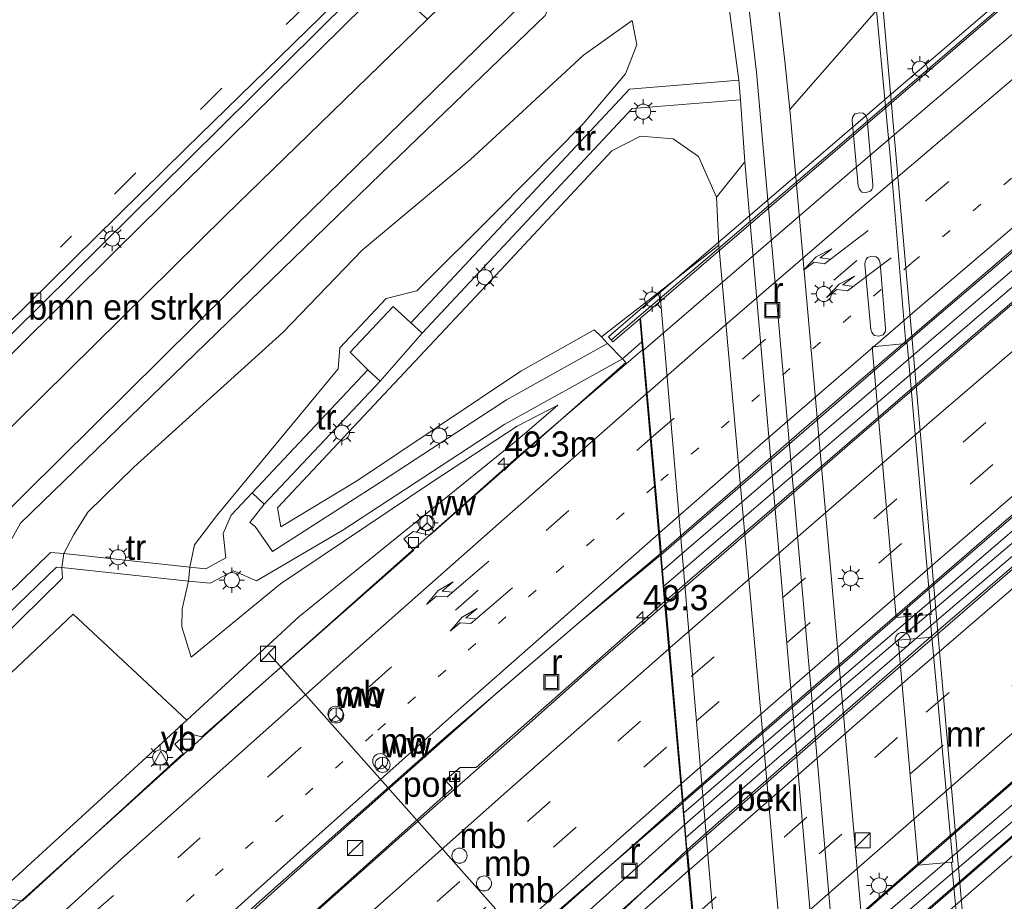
# Model space of a CAD drawing. Header units: millimetres. Extents: x 82463 to 85160, y 450000 to 452470.
# Tile 27 of 98: x 83348 to 83445, y 450787 to 450875. Entities that reach past the tile are written whole.
import ezdxf
from ezdxf.enums import TextEntityAlignment as Align

# ---------------------------------------------------------------- set-up
doc = ezdxf.new("R2010")
doc.units = ezdxf.units.MM
doc.linetypes.add('13strp', pattern=[4, 1, -3])
doc.linetypes.add('39strp', pattern=[12, 3, -9])
for name, color, linetype, lineweight in [('af-b1-rasterhekwerk', 8, 'hekwerk', 18), ('af-b5-muur', 8, 'muur', 18), ('as-bs-kilometr', 13, 'Continuous', 18), ('bp-b5-bomenstruiken', 93, 'Continuous', 18), ('bp-b5-struiken', 93, 'Continuous', 18), ('bw-bs-drip', 8, 'Continuous', 18), ('bw-bs-portaal', 8, 'Continuous', 18), ('bw-bs-rona', 8, 'Continuous', 18), ('gr-b1-geleiderail', 213, 'geleiderail', 18), ('gr-bs-geleiderail', 213, 'geleiderail', 18), ('gw-bs-insteekwatergang', 93, 'Continuous', 18), ('gw-bs-kruinlijn', 93, 'Continuous', 18), ('gw-bs-teenlijn', 93, 'Continuous', 18), ('kw-b6-viaduct', 173, 'Continuous', 18), ('mk-b1-13streep 0.45', 8, '13strp', 18), ('mk-b1-39streep 0.15', 8, '39strp', 18), ('mk-b1-pijlre750', 8, 'Continuous', 18), ('mk-b1-streep 0.15', 8, 'Continuous', 18), ('mk-bs-13streep 0.45', 8, '13strp', 18), ('mk-bs-39streep 0.15', 8, '39strp', 18), ('mk-bs-pijlre750', 8, 'Continuous', 18), ('mk-bs-streep 0.15', 8, 'Continuous', 18), ('og-b1-inrichtingselement', 253, 'Continuous', 18), ('og-b1-terreinafscheiding', 253, 'Continuous', 18), ('og-b5-bebouwing', 173, 'Continuous', 18), ('og-b5-bekleding', 253, 'Continuous', 18), ('og-b5-water', 153, 'Continuous', 18), ('og-b6-inrichtingselement', 253, 'Continuous', 18), ('og-bs-inrichtingselement', 253, 'Continuous', 18), ('og-bs-maaiveld', 253, 'Continuous', 18), ('og-bs-terreinafscheiding', 253, 'Continuous', 18), ('vh-b6-verh_soort', 8, 'Continuous', 18), ('wh-bs-kolk', 8, 'Continuous', 18), ('wh-bs-put', 8, 'Continuous', 18), ('wh-bs-waterlijn', 133, 'Continuous', 18), ('wm-b1-lichtmast', 8, 'Continuous', 18), ('wm-b1-lijnverlich', 8, 'lijnverlich', 18), ('wm-bs-lichtmast', 8, 'Continuous', 18), ('wm-bs-lijnverlich', 8, 'lijnverlich', 18), ('wm-bs-verkeersbord', 8, 'Continuous', 18)]:
    doc.layers.add(name, color=color, linetype=linetype, lineweight=lineweight)
doc.layers.add('og-b1-voegovergang', color=10, linetype='Continuous')
doc.styles.add('rtw_iso', font='iso-rtw.shx')
doc.linetypes.add('geleiderail', pattern='A,2,-1,[175,RTW.shx,S=0.5,R=0,X=0,Y=0],-1', length=4)
doc.linetypes.add('hekwerk', pattern='A,7,-1.5,[1,RTW.shx,S=0.75,R=0,X=0,Y=0],-1.5', length=10)
doc.linetypes.add('lijnverlich', pattern='A,0,-5,[22,RTW.shx,S=1,R=0,X=-0.625,Y=0],2.5,-0.5,[3,RTW.shx,S=0.5,R=0,X=0,Y=0],-0.5,2.5,[22,RTW.shx,S=1,R=180,X=0.625,Y=0],-5', length=16)
doc.linetypes.add('muur', pattern='A,8,-1,[6,RTW.shx,S=0.75,R=90,X=0,Y=0],-1', length=10)

# ---------------------------------------------------------------- blocks, each defined once
blk = doc.blocks.new('put')
for p, q in [((0.75, 0.75), (-0.75, 0.75)), ((-0.75, 0.75), (-0.75, -0.75)), ((0.75, -0.75), (0.75, 0.75)), ((-0.75, -0.75), (0.75, -0.75))]:
    blk.add_line(p, q)
blk.add_lwpolyline([(-0.625, 0.625), (0.625, 0.625), (0.625, -0.625), (-0.625, -0.625)], close=True)
blk = doc.blocks.new('dtbattr')
at = {"style": 'rtw_iso'}
blk.add_attdef('TAG', (0.591, 0.868), '', height=2.5, dxfattribs=at)
blk = doc.blocks.new('kolk')
blk.add_lwpolyline([(-0.5, -0.5), (0.5, -0.5), (0.5, 0.5), (-0.5, 0.5)], close=True)
blk = doc.blocks.new('wegwijzer')
for q in [(-0.53, -0.53), (0, 0.75), (0.53, -0.53)]:
    blk.add_line((0, 0), q)
blk.add_circle((0, 0), 0.75)
blk = doc.blocks.new('dtb')
blk.add_circle((0, 0), 0.75)
blk = doc.blocks.new('verkeersbord')
for p, q in [((0, 0.75), (-0.75, -0.625)), ((0.75, -0.625), (0, 0.75)), ((-0.75, -0.625), (0.75, -0.625))]:
    blk.add_line(p, q)
blk = doc.blocks.new('dtbattr-r')
at = {"style": 'rtw_iso'}
blk.add_attdef('TAG', text='', height=2.5, dxfattribs=at).set_placement((0, 0), align=Align.MIDDLE_CENTER)
blk = doc.blocks.new('dtbattr-l')
at = {"style": 'rtw_iso'}
blk.add_attdef('TAG', (0, 0), '', height=2.5, dxfattribs=at)
blk = doc.blocks.new('pijlr')
for p, q in [((0, 0, 0.1), (5.45, 0, 0.1)), ((5.45, -0.75, 0.1), (4.7, 0, 0.1)), ((6.2, -0.75, 0.1), (5.45, 0, 0.1)), ((4, -0.75, 0.1), (5.45, -0.75, 0.1)), ((5.7, -1.05, 0.1), (4, -0.75, 0.1)), ((7.5, -0.75, 0.1), (5.7, -1.05, 0.1)), ((7.5, -0.75, 0.1), (6.2, -0.75, 0.1))]:
    blk.add_line(p, q)
blk = doc.blocks.new('kast')
blk.add_line((-0.75, -0.75), (0.75, 0.75))
blk.add_lwpolyline([(-0.75, 0.75), (0.75, 0.75), (0.75, -0.75), (-0.75, -0.75)], close=True)
blk = doc.blocks.new('lantaarnpaal')
for p, q in [((0, 0.75), (0, 1.25)), ((-0.75, 0), (-1.25, 0)), ((-0.884, 0.884), (-0.53, 0.53)), ((0.53, 0.53), (0.884, 0.884)), ((0.75, 0), (1.25, 0)), ((-0.53, -0.53), (-0.884, -0.884)), ((0, -0.75), (0, -1.25)), ((0.53, -0.53), (0.884, -0.884))]:
    blk.add_line(p, q)
blk.add_circle((0, 0), 0.75)
blk = doc.blocks.new('hecto')
for p, q in [((0, 0.625), (-0.625, 0)), ((0, -0.625), (0, 0.625)), ((-0.625, 0), (0.625, 0)), ((0.625, 0), (0, -0.625))]:
    blk.add_line(p, q)

msp = doc.modelspace()

# ---------------------------------------------------------------- linework, layer by layer
at = {"layer": 'af-b1-rasterhekwerk'}
msp.add_polyline3d([(83491.339, 450915.553, 9.051), (83471.613, 450898.522, 9.042), (83429.077, 450862.027, 9.051), (83406.479, 450842.71, 9.051)], dxfattribs=at)
at = {"layer": 'af-b5-muur'}
msp.add_polyline3d([(83432.843, 450882.354, -0.5), (83444.516, 450749.436, -0.5), (83447.22, 450715.583, -0.5), (83447.006, 450715.56, -0.5), (83446.55, 450715.509, 0.406), (83443.821, 450749.435, 0.407), (83443.168, 450756.378, 0.394), (83442.873, 450760.533, 0.425), (83441.563, 450776.716, 0.406), (83440.224, 450790.756, 0.471), (83440.364, 450790.769, 0.472), (83438.265, 450813.128, 0.482), (83438.07, 450815.383, 0.483), (83438.21, 450815.395, 0.483), (83435.835, 450842.326, 0.529), (83435.695, 450842.315, 0.51), (83434.163, 450860.617, 0.44), (83432.779, 450875.403, 0.429), (83432.104, 450883.16, 0.433)], close=True, dxfattribs=at)
at = {"layer": 'bp-b5-bomenstruiken'}
for points in [[(83409.888, 450888.76, 0.657), (83400.579, 450881.741, -0.173), (83398.663, 450884.181, -0.069), (83395.639, 450885.621, 0.121), (83392.197, 450885.247, 0.058), (83388.882, 450882.831, 0.23), (83384.141, 450878.156, 0.215), (83357.192, 450851.579, 0.13), (83326.702, 450821.361, 0.144), (83313.73, 450807.17, 0.089), (83294.703, 450788.707, 0.082), (83298.038, 450793.937, 0.248), (83300.421, 450797.674, 0.255), (83308.436, 450805.495, 0.271), (83309.791, 450806.803, 0.271), (83311.514, 450805.501, 0.261), (83313.52, 450807.441, 0.261), (83311.941, 450808.828, 0.271), (83364.448, 450860.721, 0.185), (83393.152, 450889.126, 0.185), (83398.739, 450894.785, 0.243), (83402.228, 450898.877, 0.298), (83402.432, 450899.167, 0.305)], [(83196.2, 450685.662, -1.139), (83190.885, 450680.072, -1.139), (83188.399, 450681.828, -0.271), (83237.674, 450731.237, 0.117), (83290.869, 450782.694, 0.135), (83294.703, 450788.707, 0.082), (83313.73, 450807.17, 0.089), (83326.702, 450821.361, 0.144), (83357.192, 450851.579, 0.13), (83384.141, 450878.156, 0.215), (83388.136, 450874.571, -1.138), (83368.031, 450855.017, -1.138), (83329.082, 450816.564, -1.138), (83297.157, 450785.157, -1.138), (83260.372, 450749.212, -1.138), (83241.451, 450730.521, -1.139), (83219.868, 450709.329, -1.139)]]:
    msp.add_polyline3d(points, close=True, dxfattribs=at)
at = {"layer": 'bp-b5-struiken'}
msp.add_polyline3d([(83308.94, 450754.104, 7.181), (83302.562, 450748.153, 7.115), (83302.329, 450748.385, 7.116), (83300.98, 450747.12, 7.116), (83301.197, 450746.88, 7.101), (83281.001, 450728.034, 6.891), (83259.492, 450707.73, 6.61), (83221.865, 450671.009, 6.371), (83191.895, 450642.645, 6.316), (83161.461, 450615.932, 6.438), (83155.166, 450623.543, 1.107), (83182.123, 450649.121, 0.977), (83216.695, 450682.87, 1.009), (83252.782, 450718.52, 1.046), (83280.989, 450747.57, 0.696), (83302.659, 450770.302, 0.456), (83324.505, 450792.096, 0.321), (83331.261, 450794.949, 1.166), (83352.927, 450815.431, 1.86), (83364.21, 450804.895, 7.819), (83354.949, 450796.37, 7.729), (83332.668, 450776.035, 7.398)], close=True, dxfattribs=at)
at = {"layer": 'bw-bs-portaal'}
msp.add_polyline3d([(83399.153, 450781.364, 16.61), (83372.376, 450811.497, 16.643)], dxfattribs=at)
at = {"layer": 'gr-b1-geleiderail'}
for points in [[(83488.497, 450908.515, 8.734), (83471.748, 450894.587, 8.734), (83450.758, 450876.906, 8.823), (83429.618, 450858.885, 8.869), (83409.606, 450841.64, 8.762)], [(83411.38, 450821.527, 9.191), (83425.572, 450833.877, 9.13), (83451.774, 450856.367, 9.116), (83478.386, 450878.832, 9.163), (83490.24, 450888.778, 9.163)], [(83490.682, 450883.765, 8.659), (83469.223, 450865.742, 8.664), (83449.112, 450848.666, 8.664), (83430.109, 450832.336, 8.673), (83411.825, 450816.467, 8.823)], [(83413.552, 450796.889, 9.224), (83426.252, 450807.962, 9.172), (83445.426, 450824.572, 9.144), (83467.504, 450843.516, 9.121), (83492.384, 450864.494, 9.112)], [(83492.826, 450859.481, 9.196), (83471.296, 450841.352, 9.2), (83450.215, 450823.307, 9.191), (83432.171, 450807.666, 9.224), (83414.001, 450791.797, 9.224)], [(83415.739, 450772.074, 8.743), (83438.488, 450792.013, 8.809), (83462.501, 450812.861, 8.799), (83494.537, 450840.105, 8.799)], [(83416.2, 450766.861, 9.289), (83427.841, 450777.187, 9.284), (83451.989, 450798.229, 9.284), (83477.339, 450819.991, 9.247), (83494.994, 450834.94, 9.186)]]:
    msp.add_polyline3d(points, dxfattribs=at)
at = {"layer": 'gr-bs-geleiderail'}
for points in [[(83409.501, 450841.693, 8.552), (83396.996, 450830.954, 8.707), (83369.097, 450806.174, 8.58), (83334.436, 450774.902, 8.317), (83296.413, 450739.544, 7.837), (83260.787, 450705.54, 7.552)], [(83411.286, 450821.447, 9.191), (83406.422, 450817.333, 9.149), (83395.208, 450807.716, 9.046), (83381.456, 450795.539, 8.972), (83374.219, 450789.072, 8.907)], [(83411.732, 450816.386, 8.823), (83404.829, 450810.397, 8.837), (83396.828, 450803.287, 8.865), (83384.76, 450792.699, 8.813), (83374.253, 450783.347, 8.827), (83364.887, 450774.969, 8.776), (83352.518, 450763.803, 8.743), (83339.853, 450752.296, 8.692), (83326.341, 450739.946, 8.566), (83312.407, 450726.967, 8.487), (83266.777, 450684.678, 8.212), (83253.976, 450672.719, 8.067), (83241.782, 450661.386, 8.002), (83228.47, 450648.928, 7.932), (83216.611, 450637.701, 7.848), (83203.416, 450625.331, 7.773), (83188.665, 450611.339, 7.675)], [(83413.459, 450796.807, 9.224), (83383.2, 450769.81, 9.154), (83360.646, 450749.534, 8.991), (83342.117, 450732.633, 8.893), (83322.64, 450714.697, 8.753), (83300.853, 450694.453, 8.627), (83278.449, 450673.6, 8.534), (83254.898, 450651.637, 8.342), (83222.913, 450621.609, 8.202), (83188.651, 450589.258, 7.992)], [(83191.486, 450586.288, 8.004), (83211.501, 450605.21, 8.165), (83249.63, 450641.092, 8.394), (83278.432, 450668.092, 8.575), (83311.268, 450698.596, 8.818), (83341.418, 450726.448, 8.953), (83372.217, 450754.485, 9.13), (83395.764, 450775.58, 9.186), (83406.345, 450785.01, 9.186), (83413.908, 450791.715, 9.224)], [(83232.701, 450655.428, 7.055), (83244.811, 450667.488, 7.825), (83255.156, 450677.642, 7.867), (83267.547, 450689.645, 7.904), (83282.131, 450703.732, 7.974), (83300.305, 450721.005, 8.123), (83317.78, 450737.346, 8.286), (83336.879, 450755.057, 8.538), (83356.551, 450773.122, 8.767), (83374.219, 450789.072, 8.907)]]:
    msp.add_polyline3d(points, dxfattribs=at)
at = {"layer": 'gw-bs-insteekwatergang'}
msp.add_polyline3d([(83149.738, 450629.192, 0.06), (83167.009, 450645.503, -0.139), (83186.518, 450665.193, -0.189), (83200.719, 450679.836, -0.212), (83219.823, 450698.112, -0.258), (83246.774, 450724.728, -0.194), (83273.163, 450750.671, -0.196), (83319.837, 450795.812, -0.196), (83346.531, 450822.38, -0.037), (83347.685, 450824.448, -0.037), (83383.509, 450859.168, 0.18), (83399.824, 450874.92, 0.18), (83401.476, 450878.685, -0.001), (83400.579, 450881.741, -0.173), (83398.663, 450884.181, -0.069), (83395.639, 450885.621, 0.121), (83392.197, 450885.247, 0.058), (83388.882, 450882.831, 0.23), (83384.141, 450878.156, 0.215), (83357.192, 450851.579, 0.13), (83326.702, 450821.361, 0.144), (83313.73, 450807.17, 0.089), (83294.703, 450788.707, 0.082)], dxfattribs=at)
at = {"layer": 'gw-bs-kruinlijn'}
for points in [[(83364.525, 450820.07, 6.316), (83364.993, 450822.321, 6.112), (83367.214, 450825.216, 5.8), (83379.264, 450839.79, 4.174), (83379.429, 450841.902, 4.124), (83384.033, 450846.785, 3.848), (83387.072, 450847.557, 3.744), (83395.105, 450855.552, 2.652), (83403.605, 450864.152, 1.72), (83407.829, 450869.105, 1.031), (83408.951, 450872, 0.819), (83408.475, 450874.434, 0.606)], [(83405.432, 450842.984, 7.892), (83404.724, 450843.672, 7.688), (83397.427, 450839.583, 7.335), (83381.169, 450828.689, 6.456), (83373.551, 450824.081, 6.212)], [(83161.461, 450615.932, 6.438), (83191.895, 450642.645, 6.316), (83221.865, 450671.009, 6.371), (83259.492, 450707.73, 6.61), (83281.001, 450728.034, 6.891), (83301.197, 450746.88, 7.101), (83302.562, 450748.153, 7.115), (83308.94, 450754.104, 7.181), (83332.668, 450776.035, 7.398), (83354.949, 450796.37, 7.729), (83364.21, 450804.895, 7.819), (83375.359, 450815.158, 7.928), (83397.085, 450832.744, 8.046), (83401.107, 450836.178, 7.959)], [(83364.375, 450818.69, 6.18), (83363.765, 450815.943, 6.144), (83363.711, 450814.17, 6.144), (83364.643, 450811.143, 6.212)]]:
    msp.add_polyline3d(points, dxfattribs=at)
at = {"layer": 'gw-bs-teenlijn'}
for points in [[(83352, 450821.432, 0.425), (83353.001, 450823.331, 0.529), (83354.38, 450825.545, 0.461), (83358.955, 450830.018, 0.651), (83373.768, 450843.397, 0.474), (83381.649, 450851.598, 0.493), (83392.387, 450860.583, 0.601), (83403.64, 450870.969, 0.533), (83408.475, 450874.434, 0.606)], [(83416.873, 450856.877, 0.663), (83415.086, 450860.911, 0.823), (83412.552, 450862.655, 1.185), (83409.314, 450862.913, 1.448), (83406.474, 450861.48, 1.846), (83395.918, 450850.172, 3.282), (83373.247, 450825.998, 5.822), (83373.551, 450824.081, 6.212)], [(83401.107, 450836.178, 7.959), (83397.064, 450834.108, 7.398), (83388.49, 450828.47, 6.909), (83373.536, 450818.439, 6.37), (83364.643, 450811.143, 6.212)], [(83351.79, 450820.059, 0.425), (83351.872, 450819.002, 0.425), (83324.505, 450792.096, 0.321), (83302.659, 450770.302, 0.456), (83280.989, 450747.57, 0.696), (83252.782, 450718.52, 1.046), (83216.695, 450682.87, 1.009), (83182.123, 450649.121, 0.977), (83155.166, 450623.543, 1.107)]]:
    msp.add_polyline3d(points, dxfattribs=at)
at = {"layer": 'kw-b6-viaduct'}
for points in [[(83448.566, 450851.574, 8.524), (83424.855, 450831.25, 8.524), (83411.486, 450819.753, 8.524), (83409.276, 450844.812, 7.932), (83406.567, 450842.484, 7.932), (83406.127, 450842.996, 8.767), (83409.283, 450845.707, 8.035), (83488.104, 450913.345, 8.039), (83491.123, 450915.974, 8.734), (83491.565, 450915.477, 7.937), (83488.192, 450912.532, 7.932), (83490.4, 450887.531, 8.524), (83467.163, 450867.575, 8.524)], [(83419.273, 450800.557, 8.659), (83413.609, 450795.67, 8.659), (83411.624, 450818.183, 8.342), (83427.368, 450831.728, 8.333), (83449.745, 450850.889, 8.333), (83474.862, 450872.449, 8.333), (83490.547, 450885.866, 8.179), (83492.53, 450863.41, 8.613), (83472.358, 450846.071, 8.613), (83451.217, 450827.955, 8.641), (83437.049, 450815.75, 8.659)], [(83424.141, 450777.486, 8.412), (83415.842, 450770.339, 8.417), (83413.825, 450793.222, 8.669), (83439.234, 450815.178, 8.687), (83453.224, 450827.077, 8.687), (83481.158, 450850.975, 8.687), (83492.743, 450860.991, 8.641), (83494.763, 450838.116, 8.664), (83477.029, 450822.848, 8.664), (83453.441, 450802.632, 8.412), (83439.282, 450790.463, 8.412)], [(83494.904, 450836.527, 8.762), (83496.809, 450814.952, 8.128), (83499.13, 450816.964, 8.188), (83500.311, 450815.237, 8.366), (83414.786, 450741.727, 8.021), (83413.824, 450742.927, 8.146), (83417.941, 450746.541, 8.128), (83415.977, 450768.816, 8.762), (83425.796, 450777.184, 8.762), (83439.407, 450788.909, 8.762), (83456.012, 450803.138, 8.762)]]:
    msp.add_polyline3d(points, close=True, dxfattribs=at)
at = {"layer": 'mk-b1-13streep 0.45'}
msp.add_polyline3d([(83489.663, 450895.304, 8.352), (83464.494, 450874.277, 8.342), (83436.258, 450850.301, 8.3), (83410.789, 450828.227, 8.347)], dxfattribs=at)
at = {"layer": 'mk-b1-39streep 0.15'}
for points in [[(83410.374, 450832.936, 8.212), (83437.675, 450856.494, 8.263), (83465.898, 450880.451, 8.23), (83489.257, 450899.905, 8.296)], [(83491.463, 450874.926, 8.188), (83461.869, 450850.077, 8.291), (83434.785, 450826.863, 8.254), (83412.6, 450807.687, 8.258)], [(83491.842, 450870.636, 8.263), (83453.418, 450838.153, 8.366), (83412.997, 450803.182, 8.375)], [(83414.571, 450785.33, 8.394), (83437.711, 450805.668, 8.394), (83465.11, 450829.277, 8.347), (83493.388, 450853.121, 8.347)], [(83493.771, 450848.783, 8.23), (83466.688, 450825.884, 8.282), (83438.346, 450801.479, 8.333), (83414.958, 450780.932, 8.277)]]:
    msp.add_polyline3d(points, dxfattribs=at)
at = {"layer": 'mk-b1-streep 0.15'}
for points in [[(83409.98, 450837.394, 8.114), (83415.322, 450842.067, 8.067), (83431.181, 450855.745, 8.067), (83456.048, 450876.904, 8.063), (83477.73, 450895.098, 8.137), (83488.861, 450904.388, 8.123)], [(83490.072, 450890.671, 8.408), (83475.836, 450878.835, 8.366), (83456.951, 450862.89, 8.352), (83437.067, 450845.964, 8.338), (83421.206, 450832.242, 8.324), (83411.207, 450823.486, 8.394)], [(83491.07, 450879.38, 8.095), (83474.511, 450865.549, 8.132), (83453.087, 450847.354, 8.202), (83438.782, 450835.093, 8.16), (83412.215, 450812.055, 8.225)], [(83413.401, 450798.594, 8.487), (83426.136, 450809.727, 8.464), (83439.589, 450821.39, 8.436), (83455.134, 450834.762, 8.468), (83473.022, 450849.99, 8.436), (83492.234, 450866.192, 8.403)], [(83492.988, 450857.647, 8.38), (83477.008, 450844.229, 8.422), (83456.434, 450826.692, 8.482), (83435.9, 450808.994, 8.44), (83414.16, 450789.986, 8.482)], [(83415.348, 450776.511, 8.188), (83427.662, 450787.341, 8.188), (83445.529, 450802.939, 8.202), (83465.551, 450820.171, 8.184), (83485.065, 450836.825, 8.188), (83494.159, 450844.382, 8.165)], [(83495.135, 450833.34, 8.468), (83478.334, 450819.076, 8.454), (83456.354, 450800.213, 8.454), (83430.237, 450777.448, 8.431), (83416.345, 450765.216, 8.534)]]:
    msp.add_polyline3d(points, dxfattribs=at)
at = {"layer": 'mk-bs-13streep 0.45'}
msp.add_polyline3d([(83410.696, 450828.145, 8.347), (83398.939, 450817.79, 8.296), (83382.722, 450803.454, 8.268), (83364.934, 450787.535, 8.142), (83349.635, 450773.604, 8.011), (83334.483, 450759.713, 7.829), (83319.487, 450745.795, 7.624), (83303.755, 450731.103, 7.461), (83288.933, 450717.07, 7.302), (83271.181, 450700.103, 7.191), (83251.919, 450681.36, 7.069), (83234.873, 450664.53, 6.985), (83218.621, 450648.347, 6.985)], dxfattribs=at)
at = {"layer": 'mk-bs-39streep 0.15'}
for points in [[(83402.411, 450904.232, 0.352), (83399.311, 450899.964, 0.275), (83397.536, 450897.642, 0.216), (83391.137, 450890.904, 0.144), (83376.245, 450876.12, 0.153), (83352.769, 450852.971, 0.126), (83351.663, 450851.887, 0.13)], [(83168.749, 450608.783, 6.539), (83179.184, 450617.945, 6.612), (83195.088, 450632.11, 6.715), (83212.976, 450648.598, 6.808), (83247.674, 450682.614, 6.943), (83265.086, 450699.488, 7.06), (83282.719, 450716.459, 7.149), (83300.533, 450733.302, 7.312), (83318.529, 450750.132, 7.531), (83336.458, 450766.703, 7.745), (83354.416, 450783.144, 7.96), (83373.353, 450800.221, 8.072), (83390.927, 450815.802, 8.198), (83410.28, 450832.855, 8.212)], [(83182.45, 450595.362, 6.945), (83220.443, 450631.228, 7.27), (83256.257, 450664.865, 7.545), (83289.72, 450696.124, 7.778), (83318.329, 450722.611, 7.909), (83353.683, 450755.055, 8.156), (83380.138, 450778.879, 8.263), (83412.506, 450807.606, 8.258)], [(83184.999, 450592.862, 7.032), (83195.511, 450602.854, 7.237), (83221.769, 450627.604, 7.386), (83248.196, 450652.424, 7.536), (83285.279, 450687.067, 7.792), (83318.571, 450717.973, 8.044), (83355.518, 450751.861, 8.263), (83391.694, 450784.285, 8.338), (83412.904, 450803.101, 8.375)]]:
    msp.add_polyline3d(points, dxfattribs=at)
at = {"layer": 'mk-bs-streep 0.15'}
for points in [[(83409.887, 450837.313, 8.114), (83395.2, 450824.407, 8.1), (83380.05, 450811.024, 8.072), (83357.688, 450791.048, 7.918), (83335.078, 450770.398, 7.671), (83312.507, 450749.478, 7.4), (83291.967, 450730.191, 7.195), (83271.461, 450710.67, 6.981), (83251.13, 450691.034, 6.855), (83232.25, 450672.615, 6.734), (83214.723, 450655.27, 6.724), (83208.485, 450649.345, 6.71), (83199.852, 450641.375, 6.659), (83190.071, 450632.483, 6.617), (83179.936, 450623.452, 6.547), (83170.577, 450615.203, 6.43), (83166.143, 450611.337, 6.411)], [(83176.735, 450600.968, 6.752), (83210.947, 450635.353, 6.943), (83223.592, 450647.999, 6.971), (83243.706, 450667.953, 7.027), (83255.005, 450679.034, 7.111), (83269.334, 450692.97, 7.158), (83282.295, 450705.494, 7.191), (83295.328, 450717.87, 7.274), (83309.95, 450731.688, 7.512), (83327.187, 450747.767, 7.592), (83344.281, 450763.536, 7.923), (83360.582, 450778.457, 8.081), (83376.759, 450793, 8.221), (83391.751, 450806.354, 8.352), (83411.114, 450823.404, 8.394)], [(83412.121, 450811.973, 8.226), (83395.472, 450797.299, 8.151), (83376.313, 450780.266, 8.114), (83355.519, 450761.603, 8.063), (83331.948, 450740.092, 7.979), (83309.737, 450719.635, 7.787), (83287.037, 450698.568, 7.671), (83263.838, 450676.939, 7.484), (83240.638, 450655.221, 7.344), (83218.341, 450634.264, 7.144), (83179.826, 450597.937, 6.952)], [(83187.627, 450590.285, 7.16), (83206.45, 450608.109, 7.232), (83222.387, 450623.122, 7.438), (83248.76, 450647.864, 7.517), (83288.012, 450684.581, 7.82), (83321.686, 450715.825, 8.063), (83356.565, 450747.826, 8.286), (83389.026, 450777.01, 8.375), (83413.308, 450798.512, 8.487)], [(83414.067, 450789.904, 8.482), (83392.565, 450770.843, 8.445), (83369.211, 450749.861, 8.347), (83335.209, 450718.795, 8.184), (83300.482, 450686.649, 7.974), (83268.575, 450656.863, 7.736), (83236.567, 450626.819, 7.466), (83204.859, 450596.965, 7.302), (83192.402, 450585.123, 7.194)]]:
    msp.add_polyline3d(points, dxfattribs=at)
at = {"layer": 'og-b1-terreinafscheiding'}
for points in [[(83488.145, 450912.492, 7.932), (83409.323, 450844.852, 7.931)], [(83411.395, 450821.35, 8.52), (83438.313, 450844.608, 8.501), (83466.278, 450868.418, 8.473), (83490.266, 450888.485, 8.473)], [(83490.66, 450884.015, 8.364), (83466.865, 450864.023, 8.151), (83442.831, 450843.525, 8.17), (83411.801, 450816.75, 8.184)], [(83413.567, 450796.718, 8.552), (83437.121, 450817.173, 8.51), (83459.894, 450836.781, 8.482), (83492.404, 450864.267, 8.45)], [(83492.796, 450859.823, 8.642), (83473.375, 450843.338, 8.515), (83452.943, 450825.841, 8.515), (83438.016, 450813.026, 8.515), (83417.574, 450795.168, 8.487), (83413.982, 450792.011, 8.492)], [(83409.323, 450844.852, 7.931), (83411.395, 450821.35, 8.52)], [(83415.752, 450771.927, 8.434), (83434.316, 450788.222, 8.128), (83450.308, 450802.128, 8.123), (83473.204, 450821.838, 8.1), (83494.552, 450839.938, 8.662)], [(83494.978, 450835.118, 8.552), (83475.72, 450818.714, 8.58), (83454.582, 450800.575, 8.506), (83437.387, 450785.658, 8.506), (83416.173, 450767.16, 8.548)], [(83413.567, 450796.718, 8.552), (83411.801, 450816.75, 8.184)], [(83415.752, 450771.927, 8.434), (83413.982, 450792.011, 8.492)]]:
    msp.add_polyline3d(points, dxfattribs=at)
at = {"layer": 'og-b1-voegovergang'}
for points in [[(83411.486, 450819.753, 8.524), (83409.276, 450844.812, 7.932)], [(83413.609, 450795.67, 8.534), (83411.624, 450818.183, 8.342)], [(83415.842, 450770.339, 8.417), (83413.825, 450793.222, 8.669)]]:
    msp.add_polyline3d(points, dxfattribs=at)
at = {"layer": 'og-b5-bebouwing'}
for points in [[(83408.474, 450865.664, 1.417), (83387.604, 450843.347, 4.08), (83386.501, 450844.38, 4.131), (83408.205, 450867.587, 1.352), (83419.079, 450868.485, 0.57), (83419.238, 450866.553, 0.688)], [(83383.424, 450838.558, 4.178), (83371.921, 450826.342, 5.801), (83370.718, 450827.475, 5.838), (83382.221, 450839.69, 4.178)], [(83364.525, 450820.07, 6.316), (83364.375, 450818.69, 6.18), (83351.79, 450820.059, 0.425), (83352, 450821.432, 0.425)]]:
    msp.add_polyline3d(points, close=True, dxfattribs=at)
at = {"layer": 'og-b5-bekleding'}
msp.add_polyline3d([(83426.505, 450745.207, 0.667), (83417.48, 450743.962, 6.444), (83419.88, 450746.076, 4.821), (83411.242, 450847.484, 4.642), (83417.106, 450852.077, 0.616), (83421.624, 450801.548, 0.656)], close=True, dxfattribs=at)
at = {"layer": 'og-b5-water'}
msp.add_polyline3d([(83241.451, 450730.521, -1.139), (83260.372, 450749.212, -1.138), (83297.157, 450785.157, -1.138), (83329.082, 450816.564, -1.138), (83368.031, 450855.017, -1.138), (83388.136, 450874.571, -1.138), (83394.068, 450880.341, -1.138), (83396.054, 450880.827, -1.138), (83397.627, 450880.196, -1.138), (83398.26, 450878.1, -1.138), (83397.635, 450876.158, -1.138), (83375.116, 450854.103, -1.138), (83341.465, 450820.802, -1.138), (83303.697, 450783.726, -1.138), (83267.18, 450747.798, -1.138), (83245.84, 450726.776, -1.139)], dxfattribs=at)
at = {"layer": 'og-b6-inrichtingselement'}
for points in [[(83427.368, 450831.728, 8.179), (83411.624, 450818.183, 8.258), (83411.486, 450819.753, 8.258), (83424.855, 450831.25, 8.258), (83448.566, 450851.574, 8.258), (83467.163, 450867.575, 8.24), (83490.4, 450887.531, 8.198), (83490.547, 450885.866, 8.179), (83474.862, 450872.449, 8.179), (83449.745, 450850.889, 8.193)], [(83439.234, 450815.178, 8.58), (83413.825, 450793.222, 8.534), (83413.609, 450795.67, 8.534), (83419.273, 450800.557, 8.534), (83437.049, 450815.75, 8.566), (83451.217, 450827.955, 8.51), (83472.358, 450846.071, 8.454), (83492.53, 450863.41, 8.45), (83492.743, 450860.991, 8.515), (83481.158, 450850.975, 8.566), (83453.224, 450827.077, 8.566)], [(83425.796, 450777.184, 8.58), (83415.977, 450768.816, 8.673), (83415.842, 450770.339, 8.361), (83424.141, 450777.486, 8.338), (83439.282, 450790.463, 8.338), (83453.441, 450802.632, 8.277), (83477.029, 450822.848, 8.207), (83494.763, 450838.116, 8.207), (83494.904, 450836.527, 8.552), (83456.012, 450803.138, 8.529), (83439.407, 450788.909, 8.538)]]:
    msp.add_polyline3d(points, close=True, dxfattribs=at)
at = {"layer": 'og-bs-maaiveld'}
for points in [[(83435.695, 450842.315, 0.51), (83434.163, 450860.617, 0.44), (83432.779, 450875.403, 0.429)], [(83431.034, 450865.249, 0.483), (83430.621, 450865.145, 0.482), (83430.469, 450864.943, 0.486), (83430.394, 450864.768, 0.483), (83430.35, 450864.472, 0.484), (83430.946, 450858.002, 0.469), (83431.037, 450857.709, 0.47), (83431.141, 450857.56, 0.47), (83431.327, 450857.376, 0.472), (83431.753, 450857.33, 0.47), (83432.164, 450857.448, 0.47), (83432.318, 450857.64, 0.471), (83432.392, 450857.836, 0.471), (83432.42, 450858.125, 0.491), (83431.835, 450864.603, 0.481), (83431.749, 450864.887, 0.482), (83431.644, 450865.053, 0.482), (83431.458, 450865.221, 0.482), (83431.034, 450865.249, 0.483)], [(83432.308, 450850.991, 0.533), (83431.886, 450850.852, 0.529), (83431.732, 450850.659, 0.53), (83431.659, 450850.468, 0.529), (83431.616, 450850.154, 0.53), (83432.214, 450843.7, 0.524), (83432.295, 450843.443, 0.524), (83432.401, 450843.269, 0.524), (83432.587, 450843.1, 0.525), (83433.013, 450843.046, 0.525), (83433.423, 450843.176, 0.525), (83433.576, 450843.374, 0.525), (83433.651, 450843.552, 0.525), (83433.682, 450843.844, 0.525), (83433.123, 450850.305, 0.531), (83433.028, 450850.596, 0.531), (83432.923, 450850.759, 0.53), (83432.736, 450850.938, 0.532), (83432.308, 450850.991, 0.533)], [(83409.433, 450842.468, 7.987), (83407.53, 450840.792, 7.873), (83406.041, 450842.319, 7.892), (83405.432, 450842.984, 7.892), (83411.242, 450847.484, 4.642), (83419.88, 450746.076, 4.821), (83417.48, 450743.962, 6.444)], [(83434.712, 450815.092, 0.484), (83432.35, 450841.996, 0.508), (83435.695, 450842.315, 0.51), (83435.835, 450842.326, 0.529), (83438.21, 450815.395, 0.483), (83438.07, 450815.383, 0.483), (83434.712, 450815.092, 0.484)], [(83411.302, 450821.271, 8.488), (83411.707, 450816.669, 8.183)], [(83438.265, 450813.128, 0.482), (83438.07, 450815.383, 0.483)], [(83440.224, 450790.756, 0.471), (83436.897, 450790.457, 0.451), (83434.918, 450812.835, 0.482), (83438.265, 450813.128, 0.482), (83440.364, 450790.769, 0.472)], [(83413.474, 450796.637, 8.645), (83413.889, 450791.927, 8.492)], [(83440.364, 450790.769, 0.472), (83440.224, 450790.756, 0.471)], [(83440.224, 450790.756, 0.471), (83441.563, 450776.716, 0.406), (83442.873, 450760.533, 0.425)]]:
    msp.add_polyline3d(points, dxfattribs=at)
at = {"layer": 'og-bs-terreinafscheiding'}
for points in [[(83432.974, 450732.027, 0.633), (83431.705, 450744.988, 0.696), (83426.872, 450801.031, 0.7), (83420.838, 450869.299, 0.703), (83418.807, 450886.48, 0.583), (83417.439, 450895.176, 0.579), (83415.694, 450899.042, 0.52), (83413.475, 450902.506, 0.465), (83409.636, 450905.564, 0.438), (83406.851, 450907.227, 0.384), (83404.208, 450903.199, 0.348), (83400.734, 450898.62, 0.302), (83394.63, 450891.685, 0.203), (83385.528, 450882.619, 0.203), (83364.12, 450861.707, 0.198), (83330.496, 450828.617, 0.13), (83311.296, 450809.413, 0.216), (83307.887, 450806.111, 0.289), (83308.436, 450805.495, 0.271), (83309.791, 450806.803, 0.271), (83311.514, 450805.501, 0.261)], [(83313.52, 450807.441, 0.261), (83311.941, 450808.828, 0.271), (83364.448, 450860.721, 0.185), (83393.152, 450889.126, 0.185), (83398.739, 450894.785, 0.243), (83402.228, 450898.877, 0.298), (83402.432, 450899.167, 0.305), (83406.503, 450904.947, 0.443), (83409.515, 450903.324, 0.465), (83412.138, 450900.683, 0.52), (83414.062, 450897.951, 0.569), (83415.229, 450895.137, 0.583), (83416.051, 450891.175, 0.547), (83419.079, 450868.485, 0.57)], [(83420.768, 450895.526, 0.453), (83423.672, 450870.389, 0.499), (83424.162, 450865.588, 0.551)], [(83432.779, 450875.403, 0.429), (83424.162, 450865.588, 0.551)], [(83387.604, 450843.347, 4.08), (83386.501, 450844.38, 4.131), (83408.205, 450867.587, 1.352), (83419.079, 450868.485, 0.57), (83419.238, 450866.553, 0.688), (83408.474, 450865.664, 1.417), (83387.604, 450843.347, 4.08)], [(83419.238, 450866.553, 0.688), (83419.672, 450860.382, 0.666)], [(83424.162, 450865.588, 0.551), (83434.192, 450752.359, 0.529)], [(83417.106, 450852.077, 0.616), (83416.873, 450856.877, 0.663), (83419.672, 450860.382, 0.666), (83424.786, 450801.885, 0.653), (83429.45, 450747.895, 0.645), (83429.767, 450744.468, 0.668), (83431.281, 450731.378, 0.615), (83432.974, 450732.027, 0.633)], [(83411.242, 450847.484, 4.642), (83417.106, 450852.077, 0.616)], [(83417.106, 450852.077, 0.616), (83421.624, 450801.548, 0.656), (83426.505, 450745.207, 0.667), (83429.45, 450747.895, 0.645)], [(83386.501, 450844.38, 4.131), (83384.728, 450845.989, 4.062), (83380.46, 450841.45, 4.201), (83382.221, 450839.69, 4.178)], [(83383.424, 450838.558, 4.178), (83387.604, 450843.347, 4.08)], [(83406.041, 450842.319, 7.892), (83395.985, 450836.704, 7.407), (83383.56, 450828.601, 6.796), (83372.73, 450821.629, 6.352), (83371.022, 450824.115, 6.098), (83370.477, 450824.52, 6.094), (83371.921, 450826.342, 5.801)], [(83409.433, 450842.468, 7.987), (83411.302, 450821.271, 8.488)], [(83346.085, 450787.164, 7.679), (83347.88, 450786.935, 7.683), (83363.846, 450801.582, 7.883), (83363.018, 450802.507, 7.883), (83364.253, 450803.589, 7.883), (83365.701, 450803.234, 7.883), (83386.746, 450821.732, 7.946), (83385.798, 450822.889, 7.95), (83386.717, 450823.641, 7.946), (83388.386, 450823.274, 7.946), (83399.715, 450833.238, 8.021), (83407.859, 450840.43, 8.021), (83407.53, 450840.792, 7.873), (83395.833, 450834.288, 7.339), (83379.722, 450823.76, 6.529), (83371.162, 450818.722, 6.28), (83368.852, 450819.727, 6.289), (83366.556, 450818.491, 6.239), (83364.375, 450818.69, 6.18)], [(83371.921, 450826.342, 5.801), (83370.718, 450827.475, 5.838), (83382.221, 450839.69, 4.178), (83383.424, 450838.558, 4.178), (83371.921, 450826.342, 5.801)], [(83364.525, 450820.07, 6.316), (83366.104, 450819.933, 6.257), (83368.088, 450821.008, 6.257), (83367.836, 450823.434, 6.103), (83368.64, 450825.257, 6.017), (83370.718, 450827.475, 5.838)], [(83411.302, 450821.271, 8.488), (83403.234, 450814.608, 8.296), (83389.751, 450803.07, 8.249), (83372.958, 450788.208, 8.249), (83354.374, 450771.586, 8.067), (83332.516, 450751.572, 7.806), (83312.805, 450733.311, 7.517)], [(83323.582, 450797.034, 0.182), (83324.578, 450796.08, 0.289), (83350.671, 450821.554, 0.425), (83352, 450821.432, 0.425), (83351.79, 450820.059, 0.425)], [(83364.525, 450820.07, 6.316), (83352, 450821.432, 0.425)], [(83351.79, 450820.059, 0.425), (83351.264, 450820.099, 0.402), (83323.379, 450793.167, 0.225), (83321.576, 450795.095, 0.182)], [(83364.525, 450820.07, 6.316), (83364.375, 450818.69, 6.18), (83351.79, 450820.059, 0.425)], [(83318.996, 450733.325, 7.759), (83334.371, 450747.397, 7.897), (83335.015, 450747.987, 7.902), (83335.714, 450748.627, 7.909), (83335.037, 450749.464, 7.909), (83336.159, 450750.391, 7.909), (83337.74, 450750.47, 7.932), (83353.656, 450765.057, 8.025), (83352.933, 450766.022, 8.025), (83353.822, 450766.753, 8.025), (83355.68, 450766.818, 8.03), (83372.274, 450781.769, 8.142), (83371.532, 450782.726, 8.142), (83372.475, 450783.508, 8.142), (83374.519, 450783.718, 8.156), (83390.623, 450798.118, 8.16), (83389.901, 450798.914, 8.142), (83391.395, 450800.162, 8.142), (83392.985, 450800.176, 8.156), (83411.707, 450816.669, 8.183)], [(83413.474, 450796.637, 8.645), (83411.707, 450816.669, 8.183)], [(83324.505, 450792.096, 0.321), (83331.261, 450794.949, 1.166), (83352.927, 450815.431, 1.86), (83364.21, 450804.895, 7.819)], [(83188.318, 450589.607, 7.144), (83211.335, 450611.275, 7.433), (83242.533, 450640.733, 7.587), (83275.441, 450671.406, 7.722), (83302.858, 450696.827, 7.899), (83335.934, 450727.534, 8.067), (83367.435, 450756.236, 8.314), (83392.689, 450778.633, 8.347), (83413.474, 450796.637, 8.645)], [(83191.676, 450586.089, 7.209), (83210.382, 450603.821, 7.326), (83228.515, 450620.902, 7.391), (83249.78, 450640.858, 7.545), (83268.653, 450658.629, 7.596), (83289.412, 450678.011, 7.839), (83310.274, 450697.404, 7.965), (83333.685, 450718.971, 8.132), (83342.859, 450727.256, 8.193), (83370.296, 450752.193, 8.394), (83388.992, 450769.146, 8.482), (83403.435, 450782.103, 8.482), (83413.889, 450791.927, 8.492)], [(83415.66, 450771.837, 8.434), (83413.889, 450791.927, 8.492)]]:
    msp.add_polyline3d(points, dxfattribs=at)
at = {"layer": 'vh-b6-verh_soort'}
for points in [[(83438.313, 450844.608, 8.501), (83411.395, 450821.35, 8.52), (83409.323, 450844.852, 7.931), (83488.145, 450912.492, 7.932), (83490.266, 450888.485, 8.473), (83466.278, 450868.418, 8.473)], [(83437.121, 450817.173, 8.51), (83413.567, 450796.718, 8.552), (83411.801, 450816.75, 8.184), (83442.831, 450843.525, 8.17), (83466.865, 450864.023, 8.151), (83490.66, 450884.015, 8.364), (83492.404, 450864.267, 8.45), (83459.894, 450836.781, 8.482)], [(83434.316, 450788.222, 8.128), (83415.752, 450771.927, 8.434), (83413.982, 450792.011, 8.492), (83417.574, 450795.168, 8.487), (83438.016, 450813.026, 8.515), (83452.943, 450825.841, 8.515), (83473.375, 450843.338, 8.515), (83492.796, 450859.823, 8.642), (83494.552, 450839.938, 8.662), (83473.204, 450821.838, 8.1), (83450.308, 450802.128, 8.123)], [(83496.762, 450814.912, 8.128), (83417.988, 450746.581, 8.128), (83416.173, 450767.16, 8.548), (83437.387, 450785.658, 8.506), (83454.582, 450800.575, 8.506), (83475.72, 450818.714, 8.58), (83494.978, 450835.118, 8.552)]]:
    msp.add_polyline3d(points, close=True, dxfattribs=at)
at = {"layer": 'wh-bs-waterlijn'}
for points in [[(83432.843, 450882.354, -0.5), (83444.516, 450749.436, -0.5), (83447.22, 450715.583, -0.5), (83447.006, 450715.56, -0.5), (83447.668, 450714.036, -0.5), (83449.783, 450688.643, -0.5), (83452.279, 450665.848, -0.5)], [(83245.84, 450726.776, -1.139), (83267.18, 450747.798, -1.138), (83303.697, 450783.726, -1.138), (83341.465, 450820.802, -1.138), (83375.116, 450854.103, -1.138), (83397.635, 450876.158, -1.138), (83398.26, 450878.1, -1.138), (83397.627, 450880.196, -1.138), (83396.054, 450880.827, -1.138), (83394.068, 450880.341, -1.138), (83388.136, 450874.571, -1.138), (83368.031, 450855.017, -1.138), (83329.082, 450816.564, -1.138), (83297.157, 450785.157, -1.138), (83260.372, 450749.212, -1.138), (83241.451, 450730.521, -1.139)]]:
    msp.add_polyline3d(points, dxfattribs=at)
at = {"layer": 'wm-b1-lijnverlich'}
msp.add_polyline3d([(83492.666, 450861.867, 8.445), (83426.753, 450805.897, 8.487), (83413.711, 450794.513, 8.459)], dxfattribs=at)
at = {"layer": 'wm-bs-lijnverlich'}
msp.add_polyline3d([(83190.192, 450587.643, 7.223), (83222.713, 450618.577, 7.433), (83288.527, 450680.275, 7.853), (83357.085, 450743.638, 8.314), (83413.711, 450794.513, 8.459)], dxfattribs=at)

# ---------------------------------------------------------------- block references
at = {"layer": 'af-b5-muur'}
ref = msp.add_blockref('dtbattr-r', (83439.664062, 450801.484375, 0.2135), dxfattribs=at)
ref.add_attrib('TAG', 'mr', dxfattribs={"layer": '0', "height": 2.5, "style": 'rtw_iso'}).set_placement((83439.664062, 450801.484375, 0.2135), align=Align.BOTTOM_LEFT)
at = {"layer": 'as-bs-kilometr'}
ref = msp.add_blockref('dtbattr', (83395.768, 450830.329, 8.136), dxfattribs=at)
ref.add_attrib('TAG', '49.3m', dxfattribs={"layer": '0', "height": 2.5, "style": 'rtw_iso'}).set_placement((83395.768, 450830.329, 8.136), align=Align.BOTTOM_LEFT)
for p in [(83395.768, 450830.329, 8.136), (83409.55, 450815.056, 8.259)]:
    msp.add_blockref('hecto', p, dxfattribs=at)
ref = msp.add_blockref('dtbattr', (83409.55, 450815.056, 8.259), dxfattribs=at)
ref.add_attrib('TAG', '49.3', dxfattribs={"layer": '0', "height": 2.5, "style": 'rtw_iso'}).set_placement((83409.55, 450815.056, 8.259), align=Align.BOTTOM_LEFT)
at = {"layer": 'bp-b5-bomenstruiken'}
ref = msp.add_blockref('dtbattr-r', (83348.476562, 450843.9375, 0.216458), dxfattribs=at)
ref.add_attrib('TAG', 'bmn en strkn', dxfattribs={"layer": '0', "height": 2.5, "style": 'rtw_iso'}).set_placement((83348.476562, 450843.9375, 0.216458), align=Align.BOTTOM_LEFT)
at = {"layer": 'bw-bs-drip'}
ref = msp.add_blockref('dtbattr', (83378.998, 450805.505, 17.79), dxfattribs=at)
ref.add_attrib('TAG', 'mb', dxfattribs={"layer": '0', "height": 2.5, "style": 'rtw_iso'}).set_placement((83378.998, 450805.505, 17.79), align=Align.BOTTOM_LEFT)
for p in [(83378.998, 450805.505, 17.79), (83383.444, 450800.807, 18.55), (83391.327, 450791.408, 17.058), (83393.756, 450788.652, 17.058)]:
    msp.add_blockref('dtb', p, dxfattribs=at)
ref = msp.add_blockref('dtbattr', (83383.444, 450800.807, 18.55), dxfattribs=at)
ref.add_attrib('TAG', 'mb', dxfattribs={"layer": '0', "height": 2.5, "style": 'rtw_iso'}).set_placement((83383.444, 450800.807, 18.55), align=Align.BOTTOM_LEFT)
ref = msp.add_blockref('dtbattr', (83391.327, 450791.408, 17.058), dxfattribs=at)
ref.add_attrib('TAG', 'mb', dxfattribs={"layer": '0', "height": 2.5, "style": 'rtw_iso'}).set_placement((83391.327, 450791.408, 17.058), align=Align.BOTTOM_LEFT)
ref = msp.add_blockref('dtbattr', (83393.756, 450788.652, 17.058), dxfattribs=at)
ref.add_attrib('TAG', 'mb', dxfattribs={"layer": '0', "height": 2.5, "style": 'rtw_iso'}).set_placement((83393.756, 450788.652, 17.058), align=Align.BOTTOM_LEFT)
ref = msp.add_blockref('dtbattr', (83396.12, 450785.997, 17.058), dxfattribs=at)
ref.add_attrib('TAG', 'mb', dxfattribs={"layer": '0', "height": 2.5, "style": 'rtw_iso'}).set_placement((83396.12, 450785.997, 17.058), align=Align.BOTTOM_LEFT)
at = {"layer": 'bw-bs-portaal'}
ref = msp.add_blockref('dtbattr-l', (83385.697221, 450796.506211, 16.626583), dxfattribs=at)
ref.add_attrib('TAG', 'port', dxfattribs={"layer": '0', "height": 2.5, "style": 'rtw_iso'}).set_placement((83385.697221, 450796.506211, 16.626583), align=Align.BOTTOM_LEFT)
at = {"layer": 'bw-bs-rona'}
ref = msp.add_blockref('dtbattr', (83388.118, 450824.482, 7.905), dxfattribs=at)
ref.add_attrib('TAG', 'ww', dxfattribs={"layer": '0', "height": 2.5, "style": 'rtw_iso'}).set_placement((83388.118, 450824.482, 7.905), align=Align.BOTTOM_LEFT)
for p in [(83388.118, 450824.482, 7.905), (83379.061, 450805.35, 17.79), (83383.678, 450800.443, 18.55)]:
    msp.add_blockref('wegwijzer', p, dxfattribs=at)
ref = msp.add_blockref('dtbattr', (83379.061, 450805.35, 17.79), dxfattribs=at)
ref.add_attrib('TAG', 'ww', dxfattribs={"layer": '0', "height": 2.5, "style": 'rtw_iso'}).set_placement((83379.061, 450805.35, 17.79), align=Align.BOTTOM_LEFT)
ref = msp.add_blockref('dtbattr', (83383.678, 450800.443, 18.55), dxfattribs=at)
ref.add_attrib('TAG', 'ww', dxfattribs={"layer": '0', "height": 2.5, "style": 'rtw_iso'}).set_placement((83383.678, 450800.443, 18.55), align=Align.BOTTOM_LEFT)
at = {"layer": 'mk-b1-pijlre750', "rotation": 217.2}
for p in [(83431.959, 450853.539, 8.268), (83434.222, 450850.839, 8.277)]:
    msp.add_blockref('pijlr', p, dxfattribs=at)
at = {"layer": 'mk-bs-pijlre750', "rotation": 220.6}
for p in [(83394.225, 450820.676, 8.198), (83396.589, 450818.021, 8.258), (83356.945, 450787.444, 7.983)]:
    msp.add_blockref('pijlr', p, dxfattribs=at)
at = {"layer": 'og-b1-inrichtingselement'}
ref = msp.add_blockref('dtbattr', (83435.372, 450812.856, 0.001), dxfattribs=at)
ref.add_attrib('TAG', 'tr', dxfattribs={"layer": '0', "height": 2.5, "style": 'rtw_iso'}).set_placement((83435.372, 450812.856, 0.001), align=Align.BOTTOM_LEFT)
msp.add_blockref('dtb', (83435.372, 450812.856, 0.001), dxfattribs=at)
at = {"layer": 'og-b5-bebouwing'}
ref = msp.add_blockref('dtbattr-r', (83402.867188, 450860.765625, 1.950714), dxfattribs=at)
ref.add_attrib('TAG', 'tr', dxfattribs={"layer": '0', "height": 2.5, "style": 'rtw_iso'}).set_placement((83402.867188, 450860.765625, 1.950714), align=Align.BOTTOM_LEFT)
ref = msp.add_blockref('dtbattr-r', (83377.070312, 450833.015625, 4.8346), dxfattribs=at)
ref.add_attrib('TAG', 'tr', dxfattribs={"layer": '0', "height": 2.5, "style": 'rtw_iso'}).set_placement((83377.070312, 450833.015625, 4.8346), align=Align.BOTTOM_LEFT)
ref = msp.add_blockref('dtbattr-r', (83358.15625, 450820.0625, 3.9324), dxfattribs=at)
ref.add_attrib('TAG', 'tr', dxfattribs={"layer": '0', "height": 2.5, "style": 'rtw_iso'}).set_placement((83358.15625, 450820.0625, 3.9324), align=Align.BOTTOM_LEFT)
at = {"layer": 'og-b5-bekleding'}
ref = msp.add_blockref('dtbattr-r', (83418.875, 450795.109375, 2.644714), dxfattribs=at)
ref.add_attrib('TAG', 'bekl', dxfattribs={"layer": '0', "height": 2.5, "style": 'rtw_iso'}).set_placement((83418.875, 450795.109375, 2.644714), align=Align.BOTTOM_LEFT)
at = {"layer": 'og-bs-inrichtingselement'}
for p in [(83372.297, 450811.475, 8.515), (83431.401, 450792.929, 1.371), (83380.956, 450792.161, 9.205)]:
    msp.add_blockref('kast', p, dxfattribs=at)
at = {"layer": 'wh-bs-kolk'}
for p in [(83349.217, 450846.811, 0.225), (83386.747, 450822.539, 7.815), (83364.225, 450802.488, 7.801), (83390.843, 450799.29, 7.932)]:
    msp.add_blockref('kolk', p, dxfattribs=at)
at = {"layer": 'wh-bs-put'}
ref = msp.add_blockref('dtbattr', (83422.408, 450845.632, 0.694), dxfattribs=at)
ref.add_attrib('TAG', 'r', dxfattribs={"layer": '0', "height": 2.5, "style": 'rtw_iso'}).set_placement((83422.408, 450845.632, 0.694), align=Align.BOTTOM_LEFT)
for p in [(83422.408, 450845.632, 0.694), (83400.449, 450808.653, 8.263), (83408.222, 450789.91, 8.459)]:
    msp.add_blockref('put', p, dxfattribs=at)
ref = msp.add_blockref('dtbattr', (83400.449, 450808.653, 8.263), dxfattribs=at)
ref.add_attrib('TAG', 'r', dxfattribs={"layer": '0', "height": 2.5, "style": 'rtw_iso'}).set_placement((83400.449, 450808.653, 8.263), align=Align.BOTTOM_LEFT)
ref = msp.add_blockref('dtbattr', (83408.222, 450789.91, 8.459), dxfattribs=at)
ref.add_attrib('TAG', 'r', dxfattribs={"layer": '0', "height": 2.5, "style": 'rtw_iso'}).set_placement((83408.222, 450789.91, 8.459), align=Align.BOTTOM_LEFT)
at = {"layer": 'wm-b1-lichtmast'}
for p in [(83437.088, 450869.625, 8.146), (83410.466, 450846.711, 8.021)]:
    msp.add_blockref('lantaarnpaal', p, dxfattribs=at)
at = {"layer": 'wm-bs-lichtmast'}
for p in [(83409.584, 450865.363, 1.24), (83356.808, 450852.745, 0.108), (83393.849, 450848.906, 3.318), (83427.528, 450847.24, 0.518), (83379.64, 450833.46, 4.754), (83389.304, 450833.164, 6.787), (83387.957, 450824.485, 7.905), (83357.381, 450821.072, 3.001), (83430.2, 450818.975, 0.546), (83368.697, 450818.8, 6.248), (83361.563, 450801.172, 7.815), (83433.02, 450788.449, 0.576)]:
    msp.add_blockref('lantaarnpaal', p, dxfattribs=at)
at = {"layer": 'wm-bs-verkeersbord'}
ref = msp.add_blockref('dtbattr', (83361.638, 450801.056, 8.081), dxfattribs=at)
ref.add_attrib('TAG', 'vb', dxfattribs={"layer": '0', "height": 2.5, "style": 'rtw_iso'}).set_placement((83361.638, 450801.056, 8.081), align=Align.BOTTOM_LEFT)
msp.add_blockref('verkeersbord', (83361.638, 450801.056, 8.081), dxfattribs=at)

doc.saveas('drawing.dxf')
